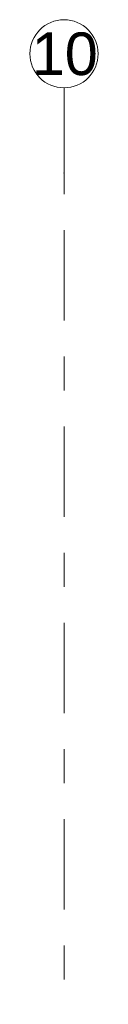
# Model space of a CAD drawing. Header units: metres. Extents: x -3.6 to 84.5, y -11 to 16.8.
# Tile 157 of 256: x 32.83 to 33.03, y 13.915 to 16.805. Entities that reach past the tile are written whole.
import ezdxf

# ---------------------------------------------------------------- set-up
doc = ezdxf.new("R2010")
doc.units = ezdxf.units.M
doc.header["$MEASUREMENT"] = 0
doc.linetypes.add('Strichlinie doppelt', pattern=[0.546806, 0.264583, -0.105833, 0.070556, -0.105833])
doc.layers.add('451 - Universal.Achsen Raster', color=7, linetype='Continuous')
doc.styles.add('ERSTELLTER_STIL_2', font='txt')

msp = doc.modelspace()

# ---------------------------------------------------------------- linework, layer by layer
at = {"layer": '451 - Universal.Achsen Raster', "color": 160, "linetype": 'Strichlinie doppelt', "lineweight": 9, "true_color": 0x3232ff}
for p, q in [((32.93, 16.355), (32.93, 16.605)), ((32.93, -10.585), (32.93, 16.355))]:
    msp.add_line(p, q, dxfattribs=at)
at = {"layer": '451 - Universal.Achsen Raster', "color": 160, "linetype": 'Continuous', "lineweight": 9, "true_color": 0x3232ff}
msp.add_circle((32.93, 16.705), 0.1, dxfattribs=at)
at = {"layer": '451 - Universal.Achsen Raster', "color": 160, "linetype": 'Strichlinie doppelt', "lineweight": 9, "true_color": 0x3232ff}
msp.add_point((32.93, 16.355), dxfattribs=at)
msp.add_point((32.93, 16.355), dxfattribs=at)

# ---------------------------------------------------------------- texts
at = {"layer": '451 - Universal.Achsen Raster', "color": 160, "lineweight": 9, "true_color": 0x3232ff, "insert": (32.8351, 16.7675), "char_height": 0.125, "attachment_point": 1, "style": 'ERSTELLTER_STIL_2'}
msp.add_mtext('\\A1;{\\pql;\\pt0;\\fArial|b0|i0|c0|p38;10}', dxfattribs=at)

doc.saveas('drawing.dxf')
